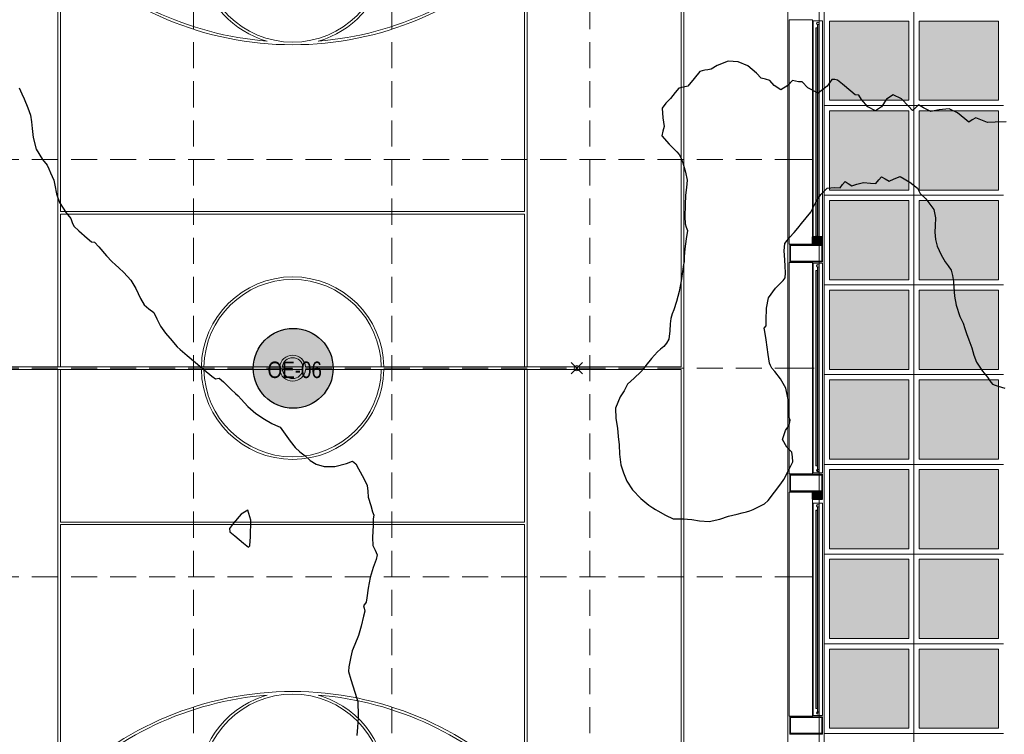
# Model space of a CAD drawing. Header units: millimetres. Extents: x -8931983 to 9630244, y 4 to 18563053.
# Tile 218 of 256: x 349101 to 349120, y 9282003 to 9282016. Entities that reach past the tile are written whole.
import ezdxf

# ---------------------------------------------------------------- set-up
doc = ezdxf.new("R2010")
doc.units = ezdxf.units.MM
doc.linetypes.add('DASHED2', pattern=[0.375, 0.25, -0.125])
for name, color, linetype, lineweight in [('0_ CUNETAS', 151, 'Continuous', 5), ('0_MUROS 2 BAJOS', 150, 'Continuous', 9), ('1.0 def', 7, 'Continuous', 0), ('13.-ALE_PRESENTACION', 7, 'Continuous', 0), ('A-FLOR-HRAL', 7, 'Continuous', 18), ('juntas', 7, 'Continuous', 5), ('vereda', 254, 'Continuous', 5), ('Voley', 2, 'Continuous', 5)]:
    doc.layers.add(name, color=color, linetype=linetype, lineweight=lineweight)
for name, color, linetype, lineweight, true_color in [('0_PISOS', 252, 'Continuous', 0, 0x8a8a8a), ('A-DETL', 94, 'Continuous', 18, 0x00a600), ('PISO Cemento pulido', 254, 'Continuous', 5, 0xd1d1d1), ('tuberia des. fluvial ftt', 169, 'Continuous', 0, 0x232d53)]:
    doc.layers.add(name, color=color, linetype=linetype, lineweight=lineweight, true_color=true_color)
doc.layers.add('C-TOPO', color=7, linetype='Continuous')
doc.styles.add('Cota B', font='swissck.ttf')

# ---------------------------------------------------------------- blocks, each defined once
blk = doc.blocks.new('LINEAS DE COLOR NEGRO')
at = {"layer": 'Voley', "color": 18, "lineweight": 0, "true_color": 0x000000}
for p, q in [((15.623, -21.551), (15.623, -14.35)), ((15.673, -14.35), (15.673, -21.551)), ((6.648, -17.3), (15.623, -17.3)), ((12.648, -17.35), (6.698, -17.35)), ((12.648, -26.25), (12.648, -17.35)), ((15.623, -17.35), (12.698, -17.35)), ((12.698, -17.35), (12.698, -26.25)), ((15.673, -17.3), (24.648, -17.3)), ((18.598, -17.35), (15.673, -17.35)), ((18.598, -26.25), (18.598, -17.35)), ((24.598, -17.35), (18.648, -17.35)), ((18.648, -17.35), (18.648, -26.25)), ((15.623, -21.998), (15.623, -21.602)), ((15.673, -21.602), (15.673, -21.998)), ((15.623, -29.25), (15.623, -22.049)), ((15.673, -22.049), (15.673, -29.25)), ((15.623, -26.3), (6.648, -26.3)), ((6.698, -26.25), (12.648, -26.25)), ((12.698, -26.25), (15.623, -26.25)), ((15.673, -26.25), (18.598, -26.25)), ((24.648, -26.3), (15.673, -26.3)), ((18.648, -26.25), (24.598, -26.25)), ((2.145, -29.25), (15.623, -29.25)), ((15.673, -29.25), (29.15, -29.25)), ((29.648, -29.3), (1.648, -29.3)), ((-0.352, -31.3), (31.648, -31.3))]:
    blk.add_line(p, q, dxfattribs=at)
at = {"layer": 'Voley', "color": 18, "lineweight": 0, "true_color": 0x000000, "flags": 128}
for points in [[(9.379, -21.31), (9.355, -21.229), (9.304, -21.094), (9.241, -20.963), (9.169, -20.837), (9.086, -20.717), (8.994, -20.605), (8.894, -20.501), (8.785, -20.404), (8.669, -20.317), (8.546, -20.24), (8.417, -20.173), (8.284, -20.116), (8.146, -20.07), (8.005, -20.036)], [(8.005, -23.564), (8.146, -23.53), (8.284, -23.484), (8.417, -23.427), (8.546, -23.36), (8.669, -23.283), (8.785, -23.196), (8.894, -23.099), (8.994, -22.995), (9.086, -22.883), (9.169, -22.763), (9.241, -22.638), (9.304, -22.506), (9.355, -22.371), (9.379, -22.29)]]:
    blk.add_lwpolyline(points, dxfattribs=at)
at = {"layer": 'Voley', "color": 18, "lineweight": 0, "true_color": 0x000000}
for centre, radius, start, end in [((3.198, -21.8), 6.2, 4.53, 45.8684), ((3.198, -21.8), 6.25, 314.6021, 45.3979), ((28.098, -21.8), 6.25, 134.6021, 225.3979), ((28.098, -21.8), 6.2, 134.1316, 175.47), ((7.648, -21.8), 1.75, 270.8185, 89.1815), ((15.648, -21.8), 1.75, 90.8185, 180), ((15.648, -21.8), 1.7, 90.8426, 180), ((15.648, -21.8), 1.75, 360, 89.1815), ((15.648, -21.8), 1.7, 0, 89.1574), ((23.648, -21.8), 1.75, 90.8185, 269.1815), ((23.648, -21.8), 1.8, 101.4367, 163.9752), ((15.648, -21.8), 0.25, 95.7392, 180), ((15.648, -21.8), 0.2, 97.1808, 180), ((15.648, -21.8), 0.25, 360, 84.2608), ((15.648, -21.8), 0.2, 0, 82.8192), ((15.648, -21.8), 1.75, 180, 269.1815), ((15.648, -21.8), 1.7, 180, 269.1574), ((15.648, -21.8), 0.25, 180, 264.2608), ((15.648, -21.8), 0.2, 180, 262.8192), ((15.648, -21.8), 1.7, 270.8426, 360), ((15.648, -21.8), 1.75, 270.8185, 360), ((15.648, -21.8), 0.2, 277.1808, 360), ((15.648, -21.8), 0.25, 275.7392, 360), ((23.648, -21.8), 1.8, 179.9965, 180.0035), ((3.198, -21.8), 6.2, 314.1316, 355.47), ((28.098, -21.8), 6.2, 184.53, 225.8684), ((23.648, -21.8), 1.8, 196.0248, 258.5633)]:
    blk.add_arc(centre, radius, start, end, dxfattribs=at)
blk = doc.blocks.new('cerco de malla - h_2_435-4214715-PLANTA GENERAL')
at = {"layer": 'Voley', "color": 251, "true_color": 0x636466}
for p, q in [((0, 0.007), (0.021, 0.007)), ((0, 0.007), (0, 0.004)), ((0.022, 0.004), (0, 0.004)), ((0.025, 0.004), (0.025, 0.009)), ((0.025, 0.009), (0.085, 0.009)), ((0.085, 0.004), (0.025, 0.004)), ((4.085, 0.042), (0.085, 0.042)), ((4.085, 0.042), (0.085, 0.042)), ((0.085, 0.009), (0.085, 0.042)), ((0.085, 0.009), (0.085, 0.004)), ((0.123, 0.009), (0.085, 0.009)), ((0.085, 0.004), (0.123, 0.004)), ((0.088, 0.039), (0.088, 0.01)), ((0.088, 0.015), (0.12, 0.015)), ((0.088, 0.01), (0.088, 0.015)), ((0.12, 0.01), (0.088, 0.01)), ((4.05, 0.015), (0.12, 0.015)), ((2.066, 0.01), (0.12, 0.01)), ((0.123, 0.004), (0.123, 0.009)), ((0.123, 0.007), (2.066, 0.007)), ((2.066, 0.006), (0.123, 0.006)), ((2.066, 0.004), (0.123, 0.004)), ((2.066, 0.007), (2.066, 0.01)), ((2.066, 0.01), (2.104, 0.01)), ((2.066, 0.007), (2.066, 0.004)), ((2.066, 0.004), (2.104, 0.004)), ((2.104, 0.01), (2.104, 0.007)), ((4.05, 0.01), (2.104, 0.01)), ((2.104, 0.007), (4.047, 0.007)), ((2.104, 0.004), (2.104, 0.007)), ((4.047, 0.006), (2.104, 0.006)), ((4.047, 0.004), (2.104, 0.004)), ((4.085, 0.009), (4.047, 0.009)), ((4.047, 0.009), (4.047, 0.004)), ((4.047, 0.004), (4.085, 0.004)), ((4.05, 0.015), (4.082, 0.015)), ((4.05, 0.01), (4.05, 0.015)), ((4.082, 0.01), (4.05, 0.01)), ((4.082, 0.01), (4.082, 0.039)), ((4.082, 0.015), (4.082, 0.01)), ((4.085, 0.042), (4.085, 0.009)), ((4.085, 0.009), (4.145, 0.009)), ((4.085, 0.004), (4.085, 0.009)), ((4.145, 0.004), (4.085, 0.004)), ((4.145, 0.009), (4.145, 0.004))]:
    blk.add_line(p, q, dxfattribs=at)
for centre, radius, start, end in [((0, 0.004), 0.025, 0, 180), ((0, 0.004), 0.025, 180, 360), ((0, 0.004), 0.0218, 0, 180), ((0, 0.004), 0.0218, 180, 360), ((0, 0.004), 0.0218, 142.4111, 145.3367), ((0, 0.004), 0.0218, 107.2326, 109.3015), ((0, 0.004), 0.0218, 70.6985, 72.7674), ((0, 0.004), 0.0218, 34.6633, 37.5889), ((0.085, 0.039), 0.00317, 360, 90), ((0.091, 0.01), 0.00317, 180, 211.0682), ((4.079, 0.01), 0.00318, 328.9318, 360), ((4.085, 0.039), 0.00318, 90, 180), ((4.17, 0.004), 0.025, 0, 180), ((4.17, 0.004), 0.025, 180, 0), ((4.17, 0.004), 0.0218, 360, 180), ((4.17, 0.004), 0.0218, 180, 360), ((4.17, 0.004), 0.0218, 142.4111, 145.3367), ((4.17, 0.004), 0.0218, 107.2326, 109.3015), ((4.17, 0.004), 0.0218, 70.6985, 72.7674), ((4.17, 0.004), 0.0218, 34.6633, 37.5889), ((0, 0.004), 0.0218, 214.6633, 217.5889), ((0, 0.004), 0.0218, 250.6985, 252.7674), ((0, 0.004), 0.0218, 287.2326, 289.3015), ((0, 0.004), 0.0218, 322.4111, 325.3367), ((4.17, 0.004), 0.0218, 214.6633, 217.5889), ((4.17, 0.004), 0.0218, 250.6985, 252.7674), ((4.17, 0.004), 0.0218, 287.2326, 289.3015), ((4.17, 0.004), 0.0218, 322.4111, 325.3367)]:
    blk.add_arc(centre, radius, start, end, dxfattribs=at)
for points, knots in [([(0.085, 0.042), (0.085, 0.042), (0.086, 0.042), (0.086, 0.042), (0.087, 0.042), (0.087, 0.042), (0.087, 0.041), (0.087, 0.041), (0.087, 0.041), (0.088, 0.041), (0.088, 0.041), (0.088, 0.04), (0.088, 0.04), (0.088, 0.039), (0.088, 0.039)], [-1, -1, -1, -1, -0.833333, -0.75, -0.666667, -0.625, -0.583333, -0.5, -0.458333, -0.416667, -0.333333, -0.25, -0.166667, 0, 0, 0, 0]), ([(4.082, 0.039), (4.082, 0.039), (4.082, 0.04), (4.082, 0.04), (4.082, 0.041), (4.082, 0.041), (4.083, 0.041), (4.083, 0.041), (4.083, 0.041), (4.083, 0.042), (4.084, 0.042), (4.084, 0.042), (4.084, 0.042), (4.085, 0.042), (4.085, 0.042)], [0, 0, 0, 0, 0.166667, 0.25, 0.333333, 0.416667, 0.458333, 0.5, 0.583333, 0.666667, 0.708333, 0.75, 0.833333, 1, 1, 1, 1])]:
    blk.add_open_spline(points, degree=3, knots=knots, dxfattribs=at)
blk = doc.blocks.new('montante')
at = {"linetype": 'Continuous', "true_color": 0xffffff}
blk.add_hatch(color=7, dxfattribs=at).paths.add_polyline_path([(-0.095, 0.1), (-0.095, -0.1), (0.055, -0.1), (0.055, 0.1)])
at = {"layer": '0_MUROS 2 BAJOS', "lineweight": 30}
blk.add_lwpolyline([(-0.095, 0.1), (-0.095, -0.1), (0.055, -0.1), (0.055, 0.1)], close=True, dxfattribs=at)
at = {"layer": 'tuberia des. fluvial ftt', "color": 6, "lineweight": 30}
for p, q in [((0, 0.07), (0.045, 0.07)), ((0, 0.06), (0.055, 0.06)), ((0.045, 0.07), (0.045, 0.095)), ((0, -0.06), (0.055, -0.06)), ((0, -0.07), (0.045, -0.07)), ((0.045, -0.07), (0.045, -0.095))]:
    blk.add_line(p, q, dxfattribs=at)
at = {"layer": 'tuberia des. fluvial ftt', "color": 4, "lineweight": 30}
blk.add_circle((0, 0), 0.05, dxfattribs=at)
at = {"layer": 'tuberia des. fluvial ftt', "color": 6, "lineweight": 30}
for centre, radius, start, end in [((0, 0), 0.07, 90, 270), ((0, 0), 0.06, 90, 270), ((0.05, 0.095), 0.005, 0, 180), ((0.05, -0.095), 0.005, 180, 0)]:
    blk.add_arc(centre, radius, start, end, dxfattribs=at)
blk = doc.blocks.new('POLIDEPORTIVO')
at = {"layer": '1.0 def', "color": 18, "lineweight": 0, "true_color": 0x000000}
for p, q in [((374627.798, 9249302.571), (374627.348, 9249302.571)), ((374627.348, 9249302.571), (374627.348, 9249298.271)), ((374627.798, 9249298.271), (374627.798, 9249302.571)), ((374627.808, 9249302.556), (374627.808, 9249298.286)), ((374627.988, 9249302.556), (374627.808, 9249302.556)), ((374627.988, 9249298.286), (374627.988, 9249302.556)), ((374627.348, 9249298.271), (374627.798, 9249298.271)), ((374627.808, 9249298.286), (374627.988, 9249298.286)), ((374627.798, 9249297.921), (374627.348, 9249297.921)), ((374627.348, 9249297.921), (374627.348, 9249293.871)), ((374627.798, 9249293.871), (374627.798, 9249297.921)), ((374627.808, 9249297.906), (374627.808, 9249293.886)), ((374627.988, 9249297.906), (374627.808, 9249297.906)), ((374627.988, 9249293.886), (374627.988, 9249297.906)), ((374627.348, 9249293.871), (374627.798, 9249293.871)), ((374627.808, 9249293.886), (374627.988, 9249293.886)), ((374627.798, 9249293.521), (374627.348, 9249293.521)), ((374627.348, 9249293.521), (374627.348, 9249289.221)), ((374627.798, 9249289.221), (374627.798, 9249293.521)), ((374627.988, 9249293.306), (374627.808, 9249293.306)), ((374627.808, 9249293.306), (374627.808, 9249289.236)), ((374627.988, 9249289.236), (374627.988, 9249293.306)), ((374627.348, 9249289.221), (374627.798, 9249289.221)), ((374627.808, 9249289.236), (374627.988, 9249289.236))]:
    blk.add_line(p, q, dxfattribs=at)
at = {"layer": '1.0 def', "color": 251, "lineweight": 0, "true_color": 0x636466}
for p, q in [((374627.988, 9249298.261), (374627.358, 9249298.261)), ((374627.358, 9249298.261), (374627.358, 9249297.931)), ((374627.988, 9249297.931), (374627.988, 9249298.261)), ((374627.373, 9249298.246), (374627.973, 9249298.246)), ((374627.373, 9249297.946), (374627.373, 9249298.246)), ((374627.973, 9249298.246), (374627.973, 9249297.946)), ((374627.358, 9249297.931), (374627.988, 9249297.931)), ((374627.973, 9249297.946), (374627.373, 9249297.946)), ((374627.988, 9249293.861), (374627.358, 9249293.861)), ((374627.358, 9249293.861), (374627.358, 9249293.531)), ((374627.373, 9249293.846), (374627.973, 9249293.846)), ((374627.373, 9249293.546), (374627.373, 9249293.846)), ((374627.973, 9249293.846), (374627.973, 9249293.546)), ((374627.988, 9249293.795), (374627.988, 9249293.861)), ((374627.988, 9249293.531), (374627.988, 9249293.795)), ((374627.358, 9249293.531), (374627.988, 9249293.531)), ((374627.973, 9249293.546), (374627.373, 9249293.546)), ((374627.988, 9249289.211), (374627.358, 9249289.211)), ((374627.358, 9249289.211), (374627.358, 9249288.881)), ((374627.373, 9249289.196), (374627.973, 9249289.196)), ((374627.373, 9249288.896), (374627.373, 9249289.196)), ((374627.973, 9249289.196), (374627.973, 9249288.896)), ((374627.988, 9249288.881), (374627.988, 9249289.211)), ((374627.358, 9249288.881), (374627.988, 9249288.881)), ((374627.973, 9249288.896), (374627.373, 9249288.896))]:
    blk.add_line(p, q, dxfattribs=at)
at = {"layer": 'A-DETL', "color": 9, "true_color": 0xc0c0c0}
for p, q in [((374623.168, 9249295.79), (374623.381, 9249296.002)), ((374623.168, 9249296.002), (374623.381, 9249295.79))]:
    blk.add_line(p, q, dxfattribs=at)
at = {"layer": 'juntas', "linetype": 'DASHED2', "lineweight": 0, "ltscale": 2}
for p, q in [((374615.925, 9249311.896), (374615.925, 9249279.896)), ((374619.725, 9249311.896), (374619.725, 9249279.896)), ((374623.525, 9249311.896), (374623.525, 9249279.896)), ((374627.325, 9249311.896), (374627.325, 9249279.896)), ((374608.325, 9249299.896), (374627.325, 9249299.896)), ((374627.325, 9249299.896), (374627.8, 9249299.896)), ((374608.325, 9249295.896), (374627.325, 9249295.896)), ((374627.325, 9249295.896), (374627.975, 9249295.896)), ((374608.325, 9249291.896), (374627.325, 9249291.896)), ((374627.325, 9249291.896), (374627.8, 9249291.896))]:
    blk.add_line(p, q, dxfattribs=at)
at = {"layer": 'Voley', "color": 251, "true_color": 0x636466}
for p, q in [((374627.859, 9249297.771), (374627.859, 9249294.021)), ((374627.859, 9249297.771), (374627.859, 9249294.021)), ((374627.859, 9249297.771), (374627.893, 9249297.771)), ((374627.891, 9249297.768), (374627.863, 9249297.768)), ((374627.886, 9249297.768), (374627.891, 9249297.768)), ((374627.886, 9249297.736), (374627.886, 9249297.768)), ((374627.886, 9249297.736), (374627.886, 9249294.056)), ((374627.891, 9249297.736), (374627.886, 9249297.736)), ((374627.891, 9249297.768), (374627.891, 9249297.736)), ((374627.891, 9249297.736), (374627.891, 9249296.04)), ((374627.893, 9249297.831), (374627.898, 9249297.831)), ((374627.893, 9249297.771), (374627.893, 9249297.831)), ((374627.893, 9249297.771), (374627.893, 9249297.733)), ((374627.898, 9249297.771), (374627.893, 9249297.771)), ((374627.893, 9249297.733), (374627.898, 9249297.733)), ((374627.894, 9249296.04), (374627.894, 9249297.733)), ((374627.895, 9249297.733), (374627.895, 9249296.04)), ((374627.898, 9249297.831), (374627.898, 9249297.771)), ((374627.898, 9249297.733), (374627.898, 9249297.771)), ((374627.898, 9249297.733), (374627.898, 9249296.04)), ((374627.891, 9249296.04), (374627.894, 9249296.04)), ((374627.891, 9249296.002), (374627.891, 9249296.04)), ((374627.894, 9249296.002), (374627.891, 9249296.002)), ((374627.891, 9249296.002), (374627.891, 9249294.056)), ((374627.898, 9249296.04), (374627.894, 9249296.04)), ((374627.894, 9249294.059), (374627.894, 9249296.002)), ((374627.894, 9249296.002), (374627.898, 9249296.002)), ((374627.895, 9249296.002), (374627.895, 9249294.059)), ((374627.898, 9249296.002), (374627.898, 9249296.04)), ((374627.898, 9249296.002), (374627.898, 9249294.059)), ((374627.893, 9249294.021), (374627.859, 9249294.021)), ((374627.863, 9249294.024), (374627.891, 9249294.024)), ((374627.886, 9249294.024), (374627.886, 9249294.056)), ((374627.891, 9249294.024), (374627.886, 9249294.024)), ((374627.891, 9249294.056), (374627.891, 9249294.024)), ((374627.898, 9249294.059), (374627.893, 9249294.059)), ((374627.893, 9249294.059), (374627.893, 9249294.021)), ((374627.893, 9249293.961), (374627.893, 9249294.021)), ((374627.893, 9249294.021), (374627.898, 9249294.021)), ((374627.898, 9249293.961), (374627.893, 9249293.961)), ((374627.894, 9249293.936), (374627.894, 9249293.957)), ((374627.894, 9249293.936), (374627.898, 9249293.936)), ((374627.898, 9249294.021), (374627.898, 9249294.059)), ((374627.898, 9249294.021), (374627.898, 9249293.961)), ((374627.898, 9249293.958), (374627.898, 9249293.936)), ((374627.859, 9249293.171), (374627.893, 9249293.171)), ((374627.859, 9249293.171), (374627.859, 9249289.371)), ((374627.859, 9249293.171), (374627.859, 9249289.371)), ((374627.891, 9249293.168), (374627.863, 9249293.168)), ((374627.886, 9249293.171), (374627.886, 9249289.406)), ((374627.886, 9249293.168), (374627.891, 9249293.168)), ((374627.886, 9249293.136), (374627.886, 9249293.168)), ((374627.891, 9249293.171), (374627.891, 9249291.39)), ((374627.891, 9249293.168), (374627.891, 9249293.136)), ((374627.893, 9249293.231), (374627.898, 9249293.231)), ((374627.893, 9249293.171), (374627.893, 9249293.231)), ((374627.893, 9249293.171), (374627.893, 9249293.133)), ((374627.898, 9249293.171), (374627.893, 9249293.171)), ((374627.898, 9249293.231), (374627.898, 9249293.171)), ((374627.898, 9249293.133), (374627.898, 9249293.171)), ((374627.891, 9249293.136), (374627.886, 9249293.136)), ((374627.893, 9249293.133), (374627.898, 9249293.133)), ((374627.894, 9249291.39), (374627.894, 9249293.133)), ((374627.895, 9249293.133), (374627.895, 9249291.39)), ((374627.898, 9249293.133), (374627.898, 9249291.39)), ((374627.891, 9249291.39), (374627.894, 9249291.39)), ((374627.891, 9249291.352), (374627.891, 9249291.39)), ((374627.894, 9249291.352), (374627.891, 9249291.352)), ((374627.891, 9249291.352), (374627.891, 9249289.406)), ((374627.898, 9249291.39), (374627.894, 9249291.39)), ((374627.894, 9249289.409), (374627.894, 9249291.352)), ((374627.894, 9249291.352), (374627.898, 9249291.352)), ((374627.895, 9249291.352), (374627.895, 9249289.409)), ((374627.898, 9249291.352), (374627.898, 9249291.39)), ((374627.898, 9249291.352), (374627.898, 9249289.409)), ((374627.863, 9249289.374), (374627.891, 9249289.374)), ((374627.886, 9249289.374), (374627.886, 9249289.406)), ((374627.891, 9249289.374), (374627.886, 9249289.374)), ((374627.891, 9249289.406), (374627.891, 9249289.374)), ((374627.898, 9249289.409), (374627.893, 9249289.409)), ((374627.893, 9249289.409), (374627.893, 9249289.371)), ((374627.898, 9249289.371), (374627.898, 9249289.409)), ((374627.893, 9249289.371), (374627.859, 9249289.371)), ((374627.893, 9249289.311), (374627.893, 9249289.371)), ((374627.893, 9249289.371), (374627.898, 9249289.371)), ((374627.898, 9249289.311), (374627.893, 9249289.311)), ((374627.894, 9249289.286), (374627.894, 9249289.307)), ((374627.894, 9249289.286), (374627.898, 9249289.286)), ((374627.898, 9249289.371), (374627.898, 9249289.311)), ((374627.898, 9249289.308), (374627.898, 9249289.286))]:
    blk.add_line(p, q, dxfattribs=at)
at = {"layer": 'Voley'}
blk.add_circle((374623.275, 9249295.896), 0.05, dxfattribs=at)
at = {"layer": 'Voley', "color": 251, "true_color": 0x636466}
for centre, radius, start, end in [((374627.898, 9249297.856), 0.025, 90, 270), ((374627.898, 9249297.856), 0.0218, 90, 270), ((374627.898, 9249297.856), 0.0218, 124.6633, 127.5889), ((374627.898, 9249297.856), 0.025, 270, 90), ((374627.898, 9249297.856), 0.0218, 270, 90), ((374627.898, 9249297.856), 0.0218, 52.4111, 55.3367), ((374627.863, 9249297.771), 0.00318, 180, 270), ((374627.898, 9249297.856), 0.0218, 160.6985, 162.7674), ((374627.898, 9249297.856), 0.0218, 197.2326, 199.3015), ((374627.898, 9249297.856), 0.0218, 232.4111, 235.3367), ((374627.891, 9249297.765), 0.00318, 58.9318, 90), ((374627.898, 9249297.856), 0.0218, 304.6633, 307.5889), ((374627.898, 9249297.856), 0.0218, 17.2326, 19.3015), ((374627.898, 9249297.856), 0.0218, 340.6985, 342.7674), ((374627.863, 9249294.021), 0.00317, 90, 180), ((374627.898, 9249293.936), 0.025, 90, 270), ((374627.898, 9249293.936), 0.0218, 90, 270), ((374627.898, 9249293.936), 0.0218, 160.6985, 162.7674), ((374627.898, 9249293.936), 0.0218, 197.2326, 199.3015), ((374627.898, 9249293.936), 0.0218, 124.6633, 127.5889), ((374627.898, 9249293.936), 0.0218, 232.4111, 235.3367), ((374627.891, 9249294.028), 0.00317, 270, 301.0682), ((374627.898, 9249293.936), 0.025, 270, 90), ((374627.898, 9249293.936), 0.0218, 270, 90), ((374627.898, 9249293.936), 0.0218, 52.4111, 55.3367), ((374627.898, 9249293.936), 0.0218, 304.6633, 307.5889), ((374627.898, 9249293.936), 0.0218, 17.2326, 19.3015), ((374627.898, 9249293.936), 0.0218, 340.6985, 342.7674), ((374627.863, 9249293.171), 0.00318, 180, 270), ((374627.898, 9249293.256), 0.025, 90, 270), ((374627.898, 9249293.256), 0.0218, 90, 270), ((374627.898, 9249293.256), 0.0218, 160.6985, 162.7674), ((374627.898, 9249293.256), 0.0218, 197.2326, 199.3015), ((374627.898, 9249293.256), 0.0218, 124.6633, 127.5889), ((374627.898, 9249293.256), 0.0218, 232.4111, 235.3367), ((374627.891, 9249293.165), 0.00318, 58.9318, 90), ((374627.898, 9249293.256), 0.025, 270, 90), ((374627.898, 9249293.256), 0.0218, 270, 90), ((374627.898, 9249293.256), 0.0218, 52.4111, 55.3367), ((374627.898, 9249293.256), 0.0218, 304.6633, 307.5889), ((374627.898, 9249293.256), 0.0218, 17.2326, 19.3015), ((374627.898, 9249293.256), 0.0218, 340.6985, 342.7674), ((374627.863, 9249289.371), 0.00317, 90, 180), ((374627.891, 9249289.378), 0.00317, 270, 301.0682), ((374627.898, 9249289.286), 0.025, 90, 270), ((374627.898, 9249289.286), 0.0218, 90, 270), ((374627.898, 9249289.286), 0.0218, 160.6985, 162.7674), ((374627.898, 9249289.286), 0.0218, 197.2326, 199.3015), ((374627.898, 9249289.286), 0.0218, 124.6633, 127.5889), ((374627.898, 9249289.286), 0.0218, 232.4111, 235.3367), ((374627.898, 9249289.286), 0.025, 270, 90), ((374627.898, 9249289.286), 0.0218, 270, 90), ((374627.898, 9249289.286), 0.0218, 52.4111, 55.3367), ((374627.898, 9249289.286), 0.0218, 304.6633, 307.5889), ((374627.898, 9249289.286), 0.0218, 17.2326, 19.3015), ((374627.898, 9249289.286), 0.0218, 340.6985, 342.7674)]:
    blk.add_arc(centre, radius, start, end, dxfattribs=at)
for points, knots in [([(374627.863, 9249297.768), (374627.862, 9249297.768), (374627.862, 9249297.768), (374627.861, 9249297.768), (374627.861, 9249297.769), (374627.861, 9249297.769), (374627.861, 9249297.769), (374627.86, 9249297.769), (374627.86, 9249297.769), (374627.86, 9249297.77), (374627.86, 9249297.77), (374627.86, 9249297.77), (374627.86, 9249297.771), (374627.859, 9249297.771), (374627.859, 9249297.771)], [0, 0, 0, 0, 0.166667, 0.25, 0.333333, 0.416667, 0.458333, 0.5, 0.583333, 0.666667, 0.708333, 0.75, 0.833333, 1, 1, 1, 1]), ([(374627.859, 9249294.021), (374627.859, 9249294.022), (374627.86, 9249294.022), (374627.86, 9249294.022), (374627.86, 9249294.023), (374627.86, 9249294.023), (374627.86, 9249294.023), (374627.86, 9249294.023), (374627.861, 9249294.024), (374627.861, 9249294.024), (374627.861, 9249294.024), (374627.861, 9249294.024), (374627.862, 9249294.024), (374627.862, 9249294.024), (374627.863, 9249294.024)], [-1, -1, -1, -1, -0.833333, -0.75, -0.666667, -0.625, -0.583333, -0.5, -0.458333, -0.416667, -0.333333, -0.25, -0.166667, 0, 0, 0, 0]), ([(374627.863, 9249293.168), (374627.862, 9249293.168), (374627.862, 9249293.168), (374627.861, 9249293.168), (374627.861, 9249293.169), (374627.861, 9249293.169), (374627.861, 9249293.169), (374627.86, 9249293.169), (374627.86, 9249293.169), (374627.86, 9249293.17), (374627.86, 9249293.17), (374627.86, 9249293.17), (374627.86, 9249293.171), (374627.859, 9249293.171), (374627.859, 9249293.171)], [0, 0, 0, 0, 0.166667, 0.25, 0.333333, 0.416667, 0.458333, 0.5, 0.583333, 0.666667, 0.708333, 0.75, 0.833333, 1, 1, 1, 1]), ([(374627.859, 9249289.371), (374627.859, 9249289.372), (374627.86, 9249289.372), (374627.86, 9249289.372), (374627.86, 9249289.373), (374627.86, 9249289.373), (374627.86, 9249289.373), (374627.86, 9249289.373), (374627.861, 9249289.374), (374627.861, 9249289.374), (374627.861, 9249289.374), (374627.861, 9249289.374), (374627.862, 9249289.374), (374627.862, 9249289.374), (374627.863, 9249289.374)], [-1, -1, -1, -1, -0.833333, -0.75, -0.666667, -0.625, -0.583333, -0.5, -0.458333, -0.416667, -0.333333, -0.25, -0.166667, 0, 0, 0, 0])]:
    blk.add_open_spline(points, degree=3, knots=knots, dxfattribs=at)
at = {"rotation": 90}
blk.add_blockref('LINEAS DE COLOR NEGRO', (374596.025, 9249280.248), dxfattribs=at)
at = {"layer": '0_ CUNETAS', "color": 251, "lineweight": 0, "true_color": 0x636466}
for p, rotation in [((374627.888, 9249298.317), 270), ((374627.888, 9249293.476), 89.99999999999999)]:
    blk.add_blockref('montante', p, dxfattribs=dict(at, rotation=rotation))
at = {"layer": 'A-FLOR-HRAL', "color": 253, "lineweight": 18, "true_color": 0xaaaaaa, "rotation": 90}
blk.add_blockref('cerco de malla - h_2_435-4214715-PLANTA GENERAL', (374627.902, 9249298.336), dxfattribs=at)
blk = doc.blocks.new('topooooo')
at = {"layer": 'C-TOPO', "color": 31, "linetype": 'Continuous', "lineweight": 25, "elevation": 1.618, "flags": 128}
blk.add_lwpolyline([(-175.028, -162.871), (-174.97, -162.901), (-174.912, -162.93), (-174.819, -162.978), (-174.654, -163.065), (-174.528, -163.14), (-174.433, -163.224), (-174.342, -163.314), (-174.214, -163.438), (-174.028, -163.574), (-173.807, -163.646), (-173.67, -163.672), (-173.598, -163.709), (-173.528, -163.748), (-173.457, -163.78), (-173.386, -163.814), (-173.313, -163.873), (-173.18, -163.979), (-173.028, -164.074), (-172.806, -164.145), (-172.67, -164.172), (-172.599, -164.211), (-172.528, -164.248), (-172.397, -164.256), (-172.188, -164.263), (-172.076, -164.266), (-172.028, -164.232), (-171.909, -164.25), (-171.683, -164.285), (-171.536, -164.306), (-171.445, -164.31), (-171.354, -164.314), (-171.226, -164.32), (-171.028, -164.35), (-170.853, -164.414), (-170.659, -164.499), (-170.528, -164.549), (-170.41, -164.549), (-170.293, -164.549), (-170.174, -164.602), (-170.028, -164.668), (-169.867, -164.706), (-169.678, -164.741), (-169.585, -164.757), (-169.528, -164.771), (-169.452, -164.773), (-169.275, -164.775), (-169.065, -164.777), (-168.847, -164.776), (-168.656, -164.774), (-168.571, -164.771), (-168.528, -164.716), (-168.416, -164.722), (-168.211, -164.736), (-168.098, -164.744), (-168.028, -164.745), (-167.944, -164.759), (-167.757, -164.783), (-167.549, -164.793), (-167.354, -164.773), (-167.192, -164.742), (-167.117, -164.725), (-167.028, -164.695), (-166.917, -164.724), (-166.709, -164.779), (-166.552, -164.814), (-166.43, -164.818), (-166.306, -164.814), (-166.174, -164.819), (-166.038, -164.804), (-165.893, -164.737), (-165.733, -164.609), (-165.597, -164.422), (-165.539, -164.314), (-165.459, -164.314), (-165.356, -164.354), (-165.162, -164.432), (-165.028, -164.495), (-164.947, -164.572), (-164.867, -164.653), (-164.728, -164.748), (-164.624, -164.814), (-164.565, -164.851), (-164.528, -164.91), (-164.453, -165.01), (-164.309, -165.197), (-164.209, -165.314), (-164.116, -165.353), (-164.028, -165.395), (-163.989, -165.479), (-163.934, -165.633), (-163.858, -165.814), (-163.755, -166), (-163.657, -166.158), (-163.612, -166.23), (-163.611, -166.314), (-163.572, -166.345), (-163.528, -166.378), (-163.481, -166.468), (-163.395, -166.647), (-163.321, -166.814), (-163.263, -166.991), (-163.224, -167.118), (-163.176, -167.223), (-163.128, -167.314), (-163.082, -167.394), (-163.028, -167.469), (-162.897, -167.56), (-162.686, -167.696), (-162.574, -167.768), (-162.528, -167.798), (-162.473, -167.858), (-162.396, -167.946), (-162.324, -168.035), (-162.213, -168.18), (-162.125, -168.314)], dxfattribs=at)
at = {"layer": 'C-TOPO', "color": 252, "linetype": 'Continuous', "lineweight": 25, "true_color": 0x939598, "elevation": 2.118, "flags": 128}
blk.add_lwpolyline([(-160.028, -151.312), (-160.185, -151.446), (-160.294, -151.548), (-160.429, -151.592), (-160.528, -151.622), (-160.551, -151.696), (-160.574, -151.768), (-160.672, -151.772), (-160.857, -151.775), (-161.028, -151.813), (-161.165, -151.954), (-161.264, -152.078), (-161.418, -152.114), (-161.528, -152.13), (-161.541, -152.21), (-161.554, -152.288), (-161.66, -152.274), (-161.858, -152.25), (-162.028, -152.293), (-162.072, -152.437), (-162.053, -152.614), (-162.093, -152.749), (-162.254, -152.78), (-162.437, -152.746), (-162.528, -152.719), (-162.587, -152.755), (-162.7, -152.755), (-162.908, -152.754), (-163.028, -152.755), (-163.078, -152.782), (-163.123, -152.814), (-163.109, -152.972), (-163.156, -153.186), (-163.373, -153.231), (-163.528, -153.212), (-163.585, -153.257), (-163.636, -153.282), (-163.69, -153.314), (-163.7, -153.44), (-163.75, -153.592), (-163.899, -153.606), (-164.028, -153.588), (-164.105, -153.624), (-164.181, -153.661), (-164.314, -153.642), (-164.528, -153.641), (-164.719, -153.699), (-164.878, -153.814), (-164.988, -154.011), (-165.028, -154.14), (-165.07, -154.188), (-165.111, -154.231), (-165.142, -154.272), (-165.169, -154.314), (-165.166, -154.484), (-165.169, -154.673), (-165.222, -154.743), (-165.274, -154.814), (-165.279, -154.924), (-165.274, -155.068), (-165.285, -155.195), (-165.275, -155.314), (-165.151, -155.449), (-165.028, -155.56), (-164.987, -155.649), (-164.942, -155.728), (-164.731, -155.76), (-164.528, -155.777), (-164.461, -155.793), (-164.397, -155.814), (-164.308, -155.868), (-164.152, -155.973), (-164.028, -156.072), (-163.947, -156.189), (-163.873, -156.314), (-163.759, -156.46), (-163.612, -156.642), (-163.528, -156.741), (-163.468, -156.777), (-163.41, -156.814), (-163.328, -156.948), (-163.224, -157.118), (-163.137, -157.236), (-163.077, -157.314), (-163.052, -157.358), (-163.028, -157.402), (-162.981, -157.475), (-162.884, -157.631), (-162.783, -157.814), (-162.702, -157.997), (-162.642, -158.153), (-162.616, -158.226), (-162.577, -158.314), (-162.553, -158.357), (-162.528, -158.401), (-162.444, -158.512), (-162.356, -158.642), (-162.342, -158.729), (-162.34, -158.814), (-162.355, -158.892), (-162.371, -158.971), (-162.373, -159.143), (-162.371, -159.314), (-162.371, -159.392), (-162.371, -159.471), (-162.394, -159.644), (-162.414, -159.814), (-162.402, -159.885), (-162.387, -159.955), (-162.371, -160.093), (-162.301, -160.314), (-162.172, -160.466), (-162.028, -160.587), (-161.914, -160.701), (-161.801, -160.814), (-161.68, -160.95), (-161.528, -161.087), (-161.393, -161.177), (-161.243, -161.253), (-161.052, -161.314), (-160.821, -161.342), (-160.622, -161.339), (-160.528, -161.331), (-160.474, -161.323), (-160.421, -161.314), (-160.255, -161.281), (-160.095, -161.247), (-160.028, -161.189), (-159.948, -161.126), (-159.816, -161.026), (-159.683, -160.953), (-159.528, -160.845), (-159.4, -160.68), (-159.31, -160.532), (-159.209, -160.396), (-159.148, -160.314), (-159.098, -160.244), (-159.065, -160.191), (-159.028, -160.129), (-158.977, -160.015), (-158.933, -159.909), (-158.919, -159.814), (-158.924, -159.613), (-158.93, -159.412), (-158.943, -159.314), (-158.979, -159.136), (-159.028, -158.941), (-159.087, -158.871), (-159.158, -158.814), (-159.291, -158.796), (-159.451, -158.737), (-159.516, -158.567), (-159.528, -158.444), (-159.571, -158.357), (-159.655, -158.314), (-159.717, -158.237), (-159.856, -158.081), (-160.028, -157.941), (-160.22, -157.864), (-160.396, -157.827), (-160.48, -157.814), (-160.529, -157.791), (-160.576, -157.766), (-160.697, -157.657), (-160.911, -157.463), (-161.028, -157.357), (-161.082, -157.314), (-161.083, -157.259), (-161.153, -157.174), (-161.29, -156.993), (-161.389, -156.814), (-161.406, -156.588), (-161.389, -156.453), (-161.386, -156.382), (-161.389, -156.314), (-161.446, -156.238), (-161.528, -156.141), (-161.612, -156.054), (-161.73, -155.927), (-161.808, -155.814), (-161.818, -155.666), (-161.805, -155.537), (-161.808, -155.425), (-161.812, -155.314), (-161.809, -155.172), (-161.812, -155.03), (-161.837, -154.922), (-161.862, -154.814), (-161.876, -154.648), (-161.862, -154.48), (-161.763, -154.381), (-161.678, -154.314), (-161.68, -154.236), (-161.678, -154.164), (-161.607, -154.151), (-161.528, -154.14), (-161.471, -154.057), (-161.394, -153.948), (-161.285, -153.873), (-161.202, -153.814), (-161.201, -153.727), (-161.197, -153.645), (-161.116, -153.631), (-161.028, -153.617), (-160.986, -153.521), (-160.927, -153.415), (-160.716, -153.379), (-160.528, -153.371), (-160.474, -153.395), (-160.421, -153.421), (-160.273, -153.427), (-160.028, -153.489), (-159.901, -153.594), (-159.807, -153.718), (-159.732, -153.814), (-159.634, -153.909), (-159.528, -153.991), (-159.362, -154.07), (-159.22, -154.122), (-159.122, -154.146), (-159.028, -154.174), (-158.943, -154.236), (-158.857, -154.314), (-158.779, -154.394), (-158.661, -154.516), (-158.528, -154.632), (-158.334, -154.749), (-158.203, -154.814), (-158.115, -154.867), (-158.028, -154.921), (-157.918, -154.985), (-157.773, -155.069), (-157.653, -155.149), (-157.528, -155.22), (-157.331, -155.28), (-157.184, -155.314), (-157.101, -155.337), (-157.028, -155.352), (-156.97, -155.336), (-156.913, -155.314), (-156.793, -155.263)], dxfattribs=at)
at = {"layer": 'C-TOPO', "color": 31, "linetype": 'Continuous', "lineweight": 25, "elevation": 1.618, "flags": 128}
blk.add_lwpolyline([(-166.025, -166.817), (-166.025, -166.817), (-166.024, -166.815), (-166.024, -166.814), (-166.123, -166.677), (-166.324, -166.429), (-166.486, -166.314), (-166.541, -166.456), (-166.542, -166.686), (-166.533, -166.809), (-166.486, -166.856), (-166.366, -166.857), (-166.146, -166.857), (-166.028, -166.856), (-166.025, -166.817)], close=True, dxfattribs=at)

msp = doc.modelspace()

# ---------------------------------------------------------------- hatches: boundary and pattern name
at = {"lineweight": 30, "true_color": 0xadddf7}
h = msp.add_hatch(color=141, dxfattribs=at)
h.dxf.hatch_style = 1
edge = h.paths.add_edge_path()
edge.add_arc((349106.58012, 9282009.77583), 0.76568, 0, 360)
at = {"layer": 'PISO Cemento pulido', "true_color": 0xdfe0e1, "transparency": 33554610}
for points in [[(349118.38467, 9282016.43455), (349116.86467, 9282016.43455), (349116.86467, 9282014.91455), (349118.38467, 9282014.91455)], [(349120.10467, 9282016.43455), (349118.58467, 9282016.43455), (349118.58467, 9282014.91455), (349120.10467, 9282014.91455)], [(349118.38467, 9282014.71455), (349116.86467, 9282014.71455), (349116.86467, 9282013.19455), (349118.38467, 9282013.19455)], [(349120.10467, 9282014.71455), (349118.58467, 9282014.71455), (349118.58467, 9282013.19455), (349120.10467, 9282013.19455)], [(349118.38467, 9282012.99455), (349116.86467, 9282012.99455), (349116.86467, 9282011.47455), (349118.38467, 9282011.47455)], [(349120.10467, 9282012.99455), (349118.58467, 9282012.99455), (349118.58467, 9282011.47455), (349120.10467, 9282011.47455)], [(349118.38467, 9282011.27455), (349116.86467, 9282011.27455), (349116.86467, 9282009.75455), (349118.38467, 9282009.75455)], [(349120.10467, 9282011.27455), (349118.58467, 9282011.27455), (349118.58467, 9282009.75455), (349120.10467, 9282009.75455)], [(349118.38467, 9282009.55455), (349116.86467, 9282009.55455), (349116.86467, 9282008.03455), (349118.38467, 9282008.03455)], [(349120.10467, 9282009.55455), (349118.58467, 9282009.55455), (349118.58467, 9282008.03455), (349120.10467, 9282008.03455)], [(349118.38467, 9282007.83455), (349116.86467, 9282007.83455), (349116.86467, 9282006.31455), (349118.38467, 9282006.31455)], [(349120.10467, 9282007.83455), (349118.58467, 9282007.83455), (349118.58467, 9282006.31455), (349120.10467, 9282006.31455)], [(349118.38467, 9282006.11455), (349116.86467, 9282006.11455), (349116.86467, 9282004.59455), (349118.38467, 9282004.59455)], [(349120.10467, 9282006.11455), (349118.58467, 9282006.11455), (349118.58467, 9282004.59455), (349120.10467, 9282004.59455)], [(349118.38467, 9282004.39455), (349116.86467, 9282004.39455), (349116.86467, 9282002.87455), (349118.38467, 9282002.87455)], [(349120.10467, 9282004.39455), (349118.58467, 9282004.39455), (349118.58467, 9282002.87455), (349120.10467, 9282002.87455)]]:
    msp.add_hatch(color=254, dxfattribs=at).paths.add_polyline_path(points)

# ---------------------------------------------------------------- linework, layer by layer
msp.add_circle((349106.58012, 9282009.77583), 0.76568)
at = {"layer": '0_PISOS'}
for points, elevation in [([(349116.86467, 9282014.91455), (349116.86467, 9282016.43455), (349118.38467, 9282016.43455), (349118.38467, 9282014.91455)], -143.84046), ([(349118.58467, 9282014.91455), (349118.58467, 9282016.43455), (349120.10467, 9282016.43455), (349120.10467, 9282014.91455)], -143.84046), ([(349116.86467, 9282013.19455), (349116.86467, 9282014.71455), (349118.38467, 9282014.71455), (349118.38467, 9282013.19455)], -164.3891), ([(349118.58467, 9282013.19455), (349118.58467, 9282014.71455), (349120.10467, 9282014.71455), (349120.10467, 9282013.19455)], -164.3891), ([(349116.86467, 9282011.47455), (349116.86467, 9282012.99455), (349118.38467, 9282012.99455), (349118.38467, 9282011.47455)], -184.93774), ([(349118.58467, 9282011.47455), (349118.58467, 9282012.99455), (349120.10467, 9282012.99455), (349120.10467, 9282011.47455)], -184.93774), ([(349116.86467, 9282009.75455), (349116.86467, 9282011.27455), (349118.38467, 9282011.27455), (349118.38467, 9282009.75455)], -205.48638), ([(349118.58467, 9282009.75455), (349118.58467, 9282011.27455), (349120.10467, 9282011.27455), (349120.10467, 9282009.75455)], -205.48638), ([(349116.86467, 9282008.03455), (349116.86467, 9282009.55455), (349118.38467, 9282009.55455), (349118.38467, 9282008.03455)], -226.03501), ([(349118.58467, 9282008.03455), (349118.58467, 9282009.55455), (349120.10467, 9282009.55455), (349120.10467, 9282008.03455)], -226.03501), ([(349116.86467, 9282006.31455), (349116.86467, 9282007.83455), (349118.38467, 9282007.83455), (349118.38467, 9282006.31455)], -246.58365), ([(349118.58467, 9282006.31455), (349118.58467, 9282007.83455), (349120.10467, 9282007.83455), (349120.10467, 9282006.31455)], -246.58365), ([(349116.86467, 9282004.59455), (349116.86467, 9282006.11455), (349118.38467, 9282006.11455), (349118.38467, 9282004.59455)], -267.13229), ([(349118.58467, 9282004.59455), (349118.58467, 9282006.11455), (349120.10467, 9282006.11455), (349120.10467, 9282004.59455)], -267.13229), ([(349116.86467, 9282002.87455), (349116.86467, 9282004.39455), (349118.38467, 9282004.39455), (349118.38467, 9282002.87455)], -287.68093), ([(349118.58467, 9282002.87455), (349118.58467, 9282004.39455), (349120.10467, 9282004.39455), (349120.10467, 9282002.87455)], -287.68093)]:
    msp.add_lwpolyline(points, close=True, dxfattribs=dict(at, elevation=elevation))
at = {"layer": 'vereda'}
for p, q in [((349116.76467, 9282030.76942), (349116.76467, 9281992.45455)), ((349118.48467, 9282028.57455), (349118.48467, 9281992.45455)), ((349116.66467, 9282027.10455), (349116.66467, 9281992.45455)), ((349116.76467, 9282014.81455), (349120.20467, 9282014.81455)), ((349116.76467, 9282013.09455), (349120.20467, 9282013.09455)), ((349116.76467, 9282011.37455), (349120.20467, 9282011.37455)), ((349116.76467, 9282009.65455), (349120.20467, 9282009.65455)), ((349116.76467, 9282007.93455), (349120.20467, 9282007.93455)), ((349116.76467, 9282006.21455), (349120.20467, 9282006.21455)), ((349116.76467, 9282004.49455), (349120.20467, 9282004.49455)), ((349116.76467, 9282002.77455), (349120.20467, 9282002.77455))]:
    msp.add_line(p, q, dxfattribs=at)

# ---------------------------------------------------------------- block references
at = {"color": 240, "lineweight": 30, "true_color": 0xed1f24}
msp.add_blockref('POLIDEPORTIVO', (-25511.25622, 32713.88328, 0), dxfattribs=at)
at = {"layer": 'vereda', "rotation": 320.4010421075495}
msp.add_blockref('topooooo', (349340.00467, 9282029.08654, 261.841), dxfattribs=at)

# ---------------------------------------------------------------- texts
at = {"layer": '13.-ALE_PRESENTACION', "style": 'Cota B'}
msp.add_text('OE-06', height=0.315, dxfattribs=at).set_placement((349106.08738, 9282009.58985))

doc.saveas('drawing.dxf')
